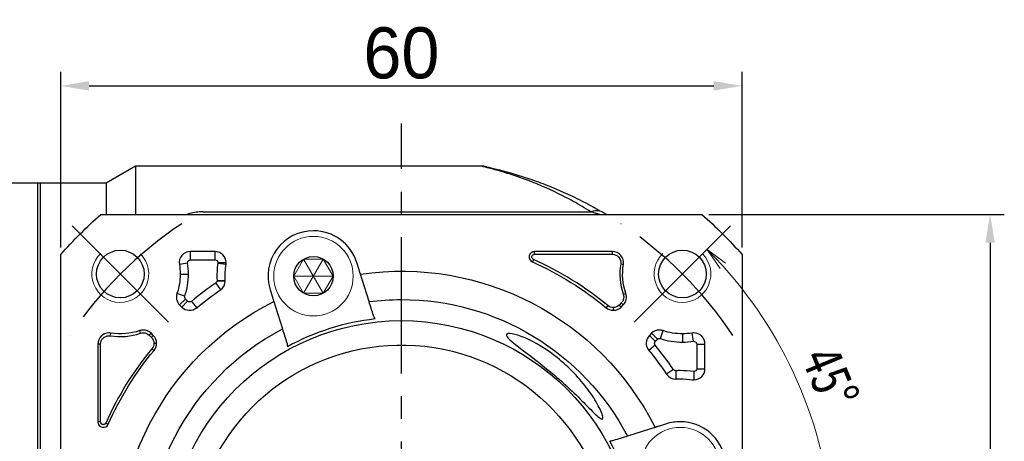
# Model space of a CAD drawing. Header units: millimetres. Extents: x 2421 to 2904, y 79 to 421.
# Tile 4 of 8: x 2468 to 2555, y 295 to 332. Entities that reach past the tile are written whole.
import ezdxf

# ---------------------------------------------------------------- set-up
doc = ezdxf.new("R2010")
doc.units = ezdxf.units.MM
doc.linetypes.add('点画线', pattern=[18, 12, -2, 2, -2])
doc.layers.add('6文字层', color=3, linetype='Continuous')
doc.layers.add('7中心线层', color=7, linetype='点画线')
for name, color, linetype, lineweight in [('尺寸线', 7, 'Continuous', 18), ('粗实线', 7, 'Continuous', 40), ('细实线', 211, 'Continuous', 18)]:
    doc.layers.add(name, color=color, linetype=linetype, lineweight=lineweight)
doc.styles.add('宋体', font='txt', dxfattribs={"width": 0.8})
doc.styles.add('工程字', font='txt')
doc.dimstyles.new('A水平标注', dxfattribs={"dimtxt": 3.5, "dimasz": 2, "dimexe": 1.5, "dimexo": 3, "dimgap": 1.1, "dimtad": 1, "dimtoh": 1, "dimdec": 1, "dimdsep": 46, "dimtxsty": '宋体', "dimblk": 'OPEN', "dimcen": 3, "dimclrd": 3, "dimclre": 3, "dimclrt": 6, "dimadec": 0, "dimazin": 0, "dimtm": 1e-09, "dimtfac": 1, "dimtdec": 1, "dimtix": 1, "dimtmove": 0, "dimatfit": 3, "dimldrblk": 'OPEN', "dimfxl": 1, "dimtfill": 1, "dimtfillclr": 256, "dimlwd": 13, "dimlwe": 13, "dimarcsym": 0})
doc.dimstyles.new('副本 ISO-25', dxfattribs={"dimtxt": 4.5, "dimasz": 2.5, "dimexe": 1.25, "dimexo": 0.625, "dimtad": 1, "dimtxsty": '工程字', "dimcen": 2.5, "dimdle": 5, "dimadec": 0, "dimazin": 0, "dimtfac": 1, "dimtmove": 0, "dimatfit": 3, "dimfxl": 1, "dimtolj": 1, "dimarcsym": 0})

# ---------------------------------------------------------------- blocks, each defined once
blk = doc.blocks.new('*D44')
at = {"layer": '6文字层', "color": 0, "lineweight": -2}
for p, q in [((2471.66, 312.388), (2471.66, 327.872)), ((2531.66, 312.388), (2531.66, 327.872)), ((2474.16, 326.622), (2529.16, 326.622))]:
    blk.add_line(p, q, dxfattribs=at)
at = {"layer": '6文字层', "color": 0}
for points in [[(2474.16, 327.038), (2474.16, 326.205), (2471.66, 326.622)], [(2529.16, 326.205), (2529.16, 327.038), (2531.66, 326.622)]]:
    blk.add_solid(points, dxfattribs=at)
at = {"layer": 'Defpoints', "color": 0}
for p in [(2531.66, 326.622), (2471.66, 311.763), (2531.66, 311.763)]:
    blk.add_point(p, dxfattribs=at)
at = {"layer": '6文字层', "color": 0, "insert": (2501.66, 329.497), "char_height": 4.5, "attachment_point": 5, "style": '工程字'}
blk.add_mtext('\\A1;60', dxfattribs=at)
blk = doc.blocks.new('*D46')
at = {"layer": 'Defpoints', "color": 0}
for p in [(2528.117, 315.306), (2528.117, 255.306), (2553.496, 255.306)]:
    blk.add_point(p, dxfattribs=at)
at = {"layer": '尺寸线', "color": 0, "lineweight": -2}
for p, q in [((2528.742, 315.306), (2554.746, 315.306)), ((2553.496, 312.806), (2553.496, 257.806)), ((2528.742, 255.306), (2554.746, 255.306))]:
    blk.add_line(p, q, dxfattribs=at)
at = {"layer": '尺寸线', "color": 0}
for points in [[(2553.912, 312.806), (2553.079, 312.806), (2553.496, 315.306)], [(2553.079, 257.806), (2553.912, 257.806), (2553.496, 255.306)]]:
    blk.add_solid(points, dxfattribs=at)
at = {"layer": '尺寸线', "color": 0, "insert": (2550.671, 285.306), "char_height": 4.5, "attachment_point": 5, "rotation": 90, "style": '工程字'}
blk.add_mtext('\\A1;60', dxfattribs=at)
blk = doc.blocks.new('_Open')
at = {"color": 0, "linetype": 'ByBlock', "lineweight": -2}
for p, q in [((-1, 0.167), (0, 0)), ((-1, -0.167), (0, 0)), ((0, 0), (-1, 0))]:
    blk.add_line(p, q, dxfattribs=at)
blk = doc.blocks.new('*D47')
at = {"color": 3, "lineweight": 13}
blk.add_line((2538.66, 285.306), (2541.23, 285.306), dxfattribs=at)
blk.add_arc((2501.66, 285.306), 38.07, 3.01036, 41.98964, dxfattribs=at)
at = {"layer": 'Defpoints', "color": 0}
for p in [(2530.651, 314.297), (2522.166, 305.812), (2454.873, 285.306), (2535.66, 285.306)]:
    blk.add_point(p, dxfattribs=at)
at = {"color": 3, "lineweight": 13, "xscale": 2, "yscale": 2, "zscale": 2}
for p, rotation in [((2528.58, 312.225), 133.4948193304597), ((2539.73, 285.306), 271.5051806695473)]:
    blk.add_blockref('_Open', p, dxfattribs=dict(at, rotation=rotation))
at = {"color": 6, "insert": (2539.411, 300.943), "char_height": 3.5, "attachment_point": 5, "rotation": 292.5, "style": '宋体', "bg_fill": 3, "box_fill_scale": 1.1, "bg_fill_color": 257, "bg_fill_transparency": 0}
blk.add_mtext('45%%d', dxfattribs=at)
at = {"layer": 'Defpoints', "color": 0}
blk.add_point((2537.345, 298.568), dxfattribs=at)

msp = doc.modelspace()

# ---------------------------------------------------------------- linework, layer by layer
for p, q in [((2484.1957, 315.5402), (2518.3488, 315.5402)), ((2483.0805, 311.306), (2483.0805, 312.0362)), ((2485.2483, 312.0362), (2483.0805, 312.0362)), ((2483.0805, 311.306), (2485.2483, 311.306)), ((2485.2483, 311.306), (2485.2483, 312.0362)), ((2513.2882, 311.3368), (2513.19, 311.117)), ((2520.2394, 312.0362), (2513.386, 312.0362)), ((2513.386, 311.7955), (2513.386, 312.0362)), ((2513.386, 311.7955), (2520.2394, 311.7955)), ((2520.2394, 311.7955), (2520.2394, 312.0362)), ((2482.8334, 311.0156), (2482.1127, 310.8986)), ((2485.4963, 311.0216), (2486.2197, 310.9222)), ((2485.4985, 311.0557), (2486.2288, 311.0557)), ((2520.9697, 310.9372), (2521.2072, 310.8986)), ((2482.1807, 310.0544), (2482.9109, 310.0544)), ((2485.4258, 309.4797), (2486.1552, 309.5127)), ((2485.3168, 309.2616), (2485.7283, 308.6584)), ((2485.426, 309.4683), (2486.1562, 309.4683)), ((2482.5876, 308.1114), (2481.8967, 308.3479)), ((2482.6474, 307.8534), (2482.1311, 307.3371)), ((2482.8362, 307.6645), (2482.6474, 307.8534)), ((2521.1955, 308.2699), (2521.4232, 308.3479)), ((2482.1311, 307.3371), (2482.3199, 307.1482)), ((2482.8362, 307.6645), (2482.3199, 307.1482)), ((2483.1728, 307.6486), (2483.6383, 307.0861)), ((2519.8351, 307.2715), (2519.6816, 307.0861)), ((2520.3067, 307.1017), (2520.3067, 306.861)), ((2521.0186, 307.5072), (2520.8298, 307.3184)), ((2520.8298, 307.3184), (2521, 307.1482)), ((2521, 307.1482), (2521.1888, 307.3371)), ((2521.0186, 307.5072), (2521.1888, 307.3371)), ((2476.0285, 304.6154), (2476.067, 304.853)), ((2478.6957, 304.8412), (2478.6178, 305.0689)), ((2479.4584, 304.6644), (2479.6286, 304.8346)), ((2479.4584, 304.6644), (2479.6473, 304.4755)), ((2479.8175, 304.6457), (2479.6286, 304.8346)), ((2479.6473, 304.4755), (2479.8175, 304.6457)), ((2523.6913, 304.8346), (2523.5025, 304.6457)), ((2524.0188, 304.1294), (2523.5025, 304.6457)), ((2524.2076, 304.3183), (2523.6913, 304.8346)), ((2524.0188, 304.1294), (2524.2076, 304.3183)), ((2524.4657, 304.3781), (2524.7021, 305.0689)), ((2526.4087, 304.7849), (2526.4087, 304.0548)), ((2527.3699, 304.1323), (2527.2529, 304.853)), ((2474.9295, 303.8852), (2474.9295, 297.0317)), ((2475.1702, 303.8852), (2474.9295, 303.8852)), ((2475.1702, 297.0317), (2475.1702, 303.8852)), ((2479.6941, 303.4808), (2479.8796, 303.3274)), ((2479.864, 303.9524), (2480.1046, 303.9524)), ((2524.0029, 303.7928), (2523.4403, 303.3274)), ((2527.6603, 303.8852), (2527.6603, 301.7173)), ((2527.6603, 303.8852), (2528.3904, 303.8852)), ((2528.3904, 301.7173), (2528.3904, 303.8852)), ((2527.6603, 301.7173), (2528.3904, 301.7173)), ((2525.6158, 301.6489), (2525.0126, 301.2374)), ((2525.8226, 301.5396), (2525.8226, 300.8094)), ((2527.41, 301.4672), (2527.41, 300.7369)), ((2475.1702, 297.0317), (2474.9295, 297.0317)), ((2475.6289, 296.9339), (2475.8487, 296.8358))]:
    msp.add_line(p, q)
msp.add_circle((2493.9168, 309.8639), 1.7321)
for centre, radius, start, end in [((2483.0805, 311.0557), 0.9805, 90, 189.218623), ((2485.2483, 311.0557), 0.9805, 0, 90), ((2513.386, 311.5557), 0.4805, 90, 245.929385), ((2501.66, 285.3057), 28.5102, 50.39475, 65.929385), ((2520.2394, 311.0557), 0.9805, 350.781377, 90), ((2476.9112, 310.0544), 5.9997, 0, 9.218623), ((2493.9168, 309.8639), 8.4997, 172.17173, 182.59118), ((2485.2483, 311.0557), 0.9805, 352.17173, 0), ((2526.4087, 310.0544), 5.5102, 170.781377, 198.896119), ((2476.9112, 310.0544), 5.9997, 341.103881, 0), ((2485.1757, 309.4683), 0.9805, 0, 2.59118), ((2501.66, 285.3057), 28.9997, 124.302587, 129.60525), ((2485.1757, 309.4683), 0.9805, 304.302587, 0), ((2482.8244, 308.0304), 0.9805, 161.103881, 225), ((2520.4955, 308.0304), 0.9805, 315, 18.896119), ((2483.0132, 307.8415), 0.9805, 225, 309.60525), ((2520.3067, 307.8415), 0.9805, 230.39475, 270), ((2520.3067, 307.8415), 0.9805, 270, 315), ((2475.91, 303.8852), 0.9805, 90, 180), ((2475.91, 303.8852), 0.9805, 80.781377, 90), ((2476.9112, 310.0544), 5.5102, 260.781377, 288.896119), ((2478.9353, 304.1413), 0.9805, 90, 108.896119), ((2478.9353, 304.1413), 0.9805, 45, 90), ((2479.1242, 303.9524), 0.9805, 0, 45), ((2524.1958, 303.9524), 0.9805, 135, 219.60525), ((2524.3846, 304.1413), 0.9805, 90, 135), ((2524.3846, 304.1413), 0.9805, 71.103881, 90), ((2526.4087, 310.0544), 5.9997, 251.103881, 270), ((2527.41, 303.8852), 0.9805, 90, 99.218623), ((2527.41, 303.8852), 0.9805, 0, 90), ((2501.66, 285.3057), 28.5102, 140.39475, 155.929385), ((2479.1242, 303.9524), 0.9805, 320.39475, 0), ((2501.66, 285.3057), 28.9997, 34.302587, 39.60525), ((2526.4087, 310.0544), 5.9997, 270, 279.218623), ((2527.41, 301.7173), 0.9805, 270, 0), ((2525.8226, 301.7899), 0.9805, 214.302587, 270), ((2526.2182, 293.0489), 8.4997, 90, 92.59118), ((2526.2182, 293.0489), 8.4997, 82.17173, 90), ((2525.8226, 301.7899), 0.9805, 270, 272.59118), ((2527.41, 301.7173), 0.9805, 262.17173, 270), ((2475.41, 297.0317), 0.4805, 180, 335.929385)]:
    msp.add_arc(centre, radius, start, end)
at = {"extrusion": (0, 0, -1)}
for centre, radius, start, end in [((-2520.2394, 311.0557), 0.7398, 90, 189.218623), ((-2476.9112, 310.0544), 5.2695, 170.781377, 180), ((-2493.9168, 309.8639), 7.7695, 357.40882, 7.82827), ((-2501.66, 285.3057), 28.2695, 114.070615, 129.60525), ((-2526.4087, 310.0544), 5.2695, 341.103881, 9.218623), ((-2476.9112, 310.0544), 5.2695, 180, 198.896119), ((-2501.66, 285.3057), 28.2695, 50.39475, 55.697413), ((-2520.4955, 308.0304), 0.7398, 161.103881, 225), ((-2520.3067, 307.8415), 0.7398, 270, 309.60525), ((-2520.3067, 307.8415), 0.7398, 225, 270), ((-2475.91, 303.8852), 0.7398, 0, 90), ((-2475.91, 303.8852), 0.7398, 90, 99.218623), ((-2476.9112, 310.0544), 5.2695, 251.103881, 279.218623), ((-2478.9353, 304.1413), 0.7398, 71.103881, 90), ((-2478.9353, 304.1413), 0.7398, 90, 135), ((-2479.1242, 303.9524), 0.7398, 135, 180), ((-2526.4087, 310.0544), 5.2695, 270, 288.896119), ((-2526.4087, 310.0544), 5.2695, 260.781377, 270), ((-2479.1242, 303.9524), 0.7398, 180, 219.60525), ((-2501.66, 285.3057), 28.2695, 24.070615, 39.60525), ((-2501.66, 285.3057), 28.2695, 140.39475, 145.697413), ((-2526.2182, 293.0489), 7.7695, 87.40882, 90), ((-2526.2182, 293.0489), 7.7695, 90, 97.82827)]:
    msp.add_arc(centre, radius, start, end, dxfattribs=at)
msp.add_ellipse((2518.3488, 313.7747), major_axis=(-1.0114, -1.7254), ratio=0.6888272, start_param=3.3165106, end_param=3.8466841)
for points, knots in [([(2518.3488, 315.5402), (2517.8294, 315.8518), (2516.7915, 316.4744), (2515.235, 317.2654), (2513.6975, 317.9522), (2512.2071, 318.5275), (2510.7978, 318.9927), (2509.7665, 319.2822), (2509.1249, 319.4446), (2508.785, 319.5259), (2508.6673, 319.5532), (2508.6628, 319.5545), (2508.6582, 319.5548)], [0, 0, 0, 0, 0.1323272, 0.264402, 0.3960277, 0.5274442, 0.659115, 0.7918025, 0.8579932, 0.9244531, 0.9912763, 1, 1, 1, 1]), ([(2484.1957, 315.5402), (2483.9851, 315.5402), (2483.7797, 315.5246), (2483.3784, 315.4654), (2483.1904, 315.4231), (2482.9475, 315.3521), (2482.8838, 315.3317), (2482.8215, 315.3101)], [0, 0, 0, 0, 0.4225202, 0.4225202, 0.8450404, 0.8450404, 1, 1, 1, 1]), ([(2518.3488, 315.5402), (2518.4522, 315.5098), (2518.6073, 315.4643), (2518.7936, 315.4076), (2518.9385, 315.3633), (2519.0277, 315.3357), (2519.062, 315.3251)], [0, 0, 0, 0, 0.366926, 0.5501014, 0.7344006, 1, 1, 1, 1]), ([(2519.0612, 315.3253), (2519.0656, 315.3239), (2519.1, 315.3133), (2519.1126, 315.3093), (2519.1242, 315.3057)], [0, 0, 0, 0, 0.078422, 1, 1, 1, 1]), ([(2485.2483, 311.306), (2485.3161, 311.2899), (2485.4509, 311.2577), (2485.4827, 311.1228), (2485.4985, 311.0557)], [0, 0, 0, 0, 0.5025738, 1, 1, 1, 1]), ([(2513.2882, 311.3368), (2513.2449, 311.3684), (2513.1586, 311.4317), (2513.1367, 311.6089), (2513.229, 311.7617), (2513.3336, 311.7842), (2513.386, 311.7955)], [0, 0, 0, 0, 0.2504474, 0.5, 0.7495526, 1, 1, 1, 1]), ([(2485.426, 309.4683), (2485.4206, 309.4272), (2485.4097, 309.3448), (2485.3478, 309.2893), (2485.3168, 309.2616)], [0, 0, 0, 0, 0.499116, 1, 1, 1, 1]), ([(2483.1728, 307.6486), (2483.1194, 307.6201), (2483.0057, 307.5594), (2482.895, 307.6281), (2482.8362, 307.6645)], [0, 0, 0, 0, 0.4696061, 1, 1, 1, 1]), ([(2515.16, 302.8582), (2514.1764, 303.6147), (2513.0668, 304.2391), (2511.3601, 304.878), (2510.8467, 304.8812), (2510.9875, 304.3883), (2511.5923, 303.9125), (2513.2234, 302.6824), (2514.2161, 301.9314), (2515.16, 301.126)], [0, 0, 0, 0, 0.25, 0.25, 0.5, 0.5, 0.75, 0.75, 1, 1, 1, 1]), ([(2524.0029, 303.7928), (2523.9732, 303.8505), (2523.9138, 303.9657), (2523.9838, 304.0749), (2524.0188, 304.1294)], [0, 0, 0, 0, 0.5, 1, 1, 1, 1]), ([(2515.16, 301.126), (2516.2226, 300.2192), (2517.211, 299.2504), (2518.4346, 298.0067), (2518.8119, 297.6168), (2519.3315, 297.2089), (2519.4486, 297.2438), (2519.3437, 297.7594), (2519.1547, 298.1797), (2518.653, 299.071), (2518.3314, 299.5589), (2517.2208, 301.017), (2516.2702, 302.0043), (2515.16, 302.8582)], [0, 0, 0, 0, 0.25, 0.25, 0.375, 0.375, 0.5, 0.5, 0.625, 0.625, 0.75, 0.75, 1, 1, 1, 1]), ([(2527.6603, 301.7173), (2527.6441, 301.6496), (2527.6119, 301.5148), (2527.4771, 301.483), (2527.41, 301.4672)], [0, 0, 0, 0, 0.5025748, 1, 1, 1, 1]), ([(2525.8226, 301.5396), (2525.7815, 301.5451), (2525.6991, 301.556), (2525.6436, 301.6179), (2525.6158, 301.6489)], [0, 0, 0, 0, 0.4991029, 1, 1, 1, 1]), ([(2475.6289, 296.9339), (2475.6024, 296.896), (2475.5507, 296.8217), (2475.3948, 296.778), (2475.2151, 296.85), (2475.1853, 296.9707), (2475.1702, 297.0317)], [0, 0, 0, 0, 0.2188245, 0.427987, 0.7104341, 1, 1, 1, 1])]:
    msp.add_open_spline(points, degree=3, knots=knots)
for points, degree in [([(2482.8334, 311.0156), (2482.8413, 311.0924), (2482.857, 311.2459), (2483.006, 311.286), (2483.0805, 311.306)], 3), ([(2485.4985, 311.0557), (2485.4985, 311.0443), (2485.4978, 311.0329), (2485.4963, 311.0216)], 3), ([(2485.4258, 309.4797), (2485.426, 309.4683)], 1), ([(2482.6474, 307.8534), (2482.6191, 307.8921), (2482.5624, 307.9696), (2482.5792, 308.0642), (2482.5876, 308.1114)], 3), ([(2524.2076, 304.3183), (2524.2464, 304.3466), (2524.3239, 304.4033), (2524.4184, 304.3865), (2524.4657, 304.3781)], 3), ([(2527.3699, 304.1323), (2527.4466, 304.1244), (2527.6001, 304.1087), (2527.6402, 303.9597), (2527.6603, 303.8852)], 3), ([(2525.8339, 301.5399), (2525.8226, 301.5396)], 1), ([(2527.41, 301.4672), (2527.3986, 301.4671), (2527.3872, 301.4679), (2527.3759, 301.4693)], 3)]:
    msp.add_open_spline(points, degree=degree)
at = {"layer": '7中心线层'}
for p, q in [((2501.66, 247.3057), (2501.66, 323.3057)), ((2481.1539, 305.8118), (2472.6686, 314.2971)), ((2522.1661, 305.8118), (2530.6513, 314.2971))]:
    msp.add_line(p, q, dxfattribs=at)
for start, end in [(123.521659, 146.478341), (33.521659, 56.478341)]:
    msp.add_arc((2501.66, 285.3057), 35, start, end, dxfattribs=at)
at = {"layer": '尺寸线', "color": 7}
for centre in [(2476.9112, 310.0544), (2526.4087, 310.0544)]:
    msp.add_arc(centre, 2.5, 133.387088, 45.024333, dxfattribs=at)
at = {"layer": '粗实线', "linetype": 'Continuous', "lineweight": 30}
for p, q in [((2478.258, 319.5557), (2475.6599, 318.0557)), ((2508.6747, 319.5557), (2478.258, 319.5557)), ((2478.258, 319.5557), (2478.258, 315.3061)), ((2469.66, 318.0557), (2460.774, 318.0557)), ((2475.6599, 318.0557), (2469.6599, 318.0557)), ((2469.8599, 318.0557), (2469.6599, 318.0557)), ((2469.66, 252.5557), (2469.66, 318.0557)), ((2469.8599, 318.0557), (2469.8599, 252.5557)), ((2475.6599, 318.0557), (2475.6599, 315.3057)), ((2475.2024, 315.3057), (2528.1175, 315.3057)), ((2475.2024, 315.3057), (2528.1175, 315.3057)), ((2471.66, 284.6484), (2471.66, 311.7632)), ((2471.66, 284.6484), (2471.66, 311.7632)), ((2531.66, 311.7632), (2531.66, 280.1402)), ((2531.66, 311.7632), (2531.66, 280.1402)), ((2497.9322, 310.4307), (2497.7317, 311.0667)), ((2498.2064, 309.5611), (2498.054, 310.0443)), ((2498.8167, 307.6253), (2498.2064, 309.5611)), ((2490.1019, 308.6611), (2490.3025, 308.025)), ((2490.4243, 307.6386), (2490.5767, 307.1554)), ((2490.5767, 307.1554), (2491.187, 305.2197)), ((2523.9929, 296.5414), (2523.5097, 296.389)), ((2525.0153, 296.8637), (2524.3793, 296.6632)), ((2523.5097, 296.389), (2521.5739, 295.7787))]:
    msp.add_line(p, q, dxfattribs=at)
at = {"layer": '粗实线', "color": 0, "lineweight": 30}
for centre in [(2476.9112, 310.0544), (2526.4087, 310.0544)]:
    msp.add_circle(centre, 2.1, dxfattribs=at)
at = {"layer": '粗实线', "linetype": 'Continuous', "lineweight": 30, "extrusion": (0, 0, -1)}
for radius, start, end in [(40, 41.409622, 48.590378), (40, 41.409622, 48.590378), (40, 131.409622, 138.590378), (40, 131.409622, 138.590378), (25, 81.706896, 153.293104), (22.5, 82.740348, 90), (22.5, 90, 152.259652), (25, 351.706896, 63.293104), (22.5, 352.740348, 62.259652), (20.6414, 270, 90), (20.6414, 90, 270), (18.5, 19.791512, 178.141433)]:
    msp.add_arc((-2501.66, 285.3057), radius, start, end, dxfattribs=at)
at = {"layer": '粗实线', "linetype": 'Continuous', "lineweight": 30}
for centre, radius, start, end in [((2493.9168, 309.8639), 4, 90, 197.5), ((2493.9168, 309.8639), 4, 17.5, 90), ((2501.66, 285.3057), 20.9162, 96.317702, 118.682298), ((2526.2182, 293.0489), 4, 90, 107.5), ((2526.2182, 293.0489), 4, 287.500017, 90), ((2501.66, 285.3057), 20.9162, 6.317702, 28.682298)]:
    msp.add_arc(centre, radius, start, end, dxfattribs=at)
for centre, major_axis, ratio, start_param, end_param in [((2508.7169, 317.5423), (0.4277, 1.9537), 0.9910457, 0.122289, 0.2173971), ((2508.7169, 317.5423), (0.4277, 1.9537), 0.9910457, 0, 0.0754095), ((2518.3488, 313.7747), (-1.0114, -1.7254), 0.6888272, 3.1415927, 3.3165103)]:
    msp.add_ellipse(centre, major_axis=major_axis, ratio=ratio, start_param=start_param, end_param=end_param, dxfattribs=at)
for points, degree in [([(2508.9974, 319.5225), (2508.8159, 319.557), (2508.8104, 319.5446)], 2), ([(2519.138, 315.595), (2518.5449, 315.9633)], 1), ([(2499.2052, 306.3934), (2499.0755, 306.8045), (2498.9461, 307.2151), (2498.8167, 307.6253)], 3), ([(2499.3583, 306.0948), (2499.2857, 306.1918), (2499.2372, 306.2916), (2499.2052, 306.3934)], 3), ([(2491.187, 305.2197), (2491.3163, 304.8094), (2491.4458, 304.3988), (2491.5754, 303.9877)], 3), ([(2491.5754, 303.9877), (2491.6075, 303.886), (2491.625, 303.7764), (2491.6212, 303.6553)], 3), ([(2521.5739, 295.7787), (2521.1637, 295.6493), (2520.7531, 295.5199), (2520.342, 295.3902)], 3), ([(2520.342, 295.3902), (2520.2402, 295.3582), (2520.1307, 295.3406), (2520.0096, 295.3445)], 3)]:
    msp.add_open_spline(points, degree=degree, dxfattribs=at)
for points, knots in [([(2509.1446, 319.4961), (2509.1086, 319.5039), (2509.0365, 319.5196), (2509.2366, 319.4762), (2509.6204, 319.3895), (2510.3311, 319.2186), (2511.2227, 318.9805), (2512.1935, 318.686), (2513.2001, 318.3561), (2514.5058, 317.8785), (2516.1049, 317.2007), (2517.4951, 316.5341), (2518.3432, 316.0705), (2518.6603, 315.8938)], [0, 0, 0, 0, 0.0663768, 0.1327871, 0.1992303, 0.2653755, 0.3980578, 0.463951, 0.5296956, 0.6610878, 0.7927036, 0.9224406, 1, 1, 1, 1]), ([(2519.6877, 315.3057), (2519.6867, 315.3063), (2519.6857, 315.3069), (2519.5861, 315.3668), (2519.4773, 315.4314), (2519.3603, 315.5001)], [0.15429395, 0.15429395, 0.15429395, 0.15429395, 0.16265421, 0.16265421, 1, 1, 1, 1]), ([(2498.0543, 310.0436), (2498.0529, 310.0479), (2498.0515, 310.0523), (2498.0429, 310.0797), (2498.0362, 310.1008), (2498.0196, 310.1536), (2498.0093, 310.1862), (2497.9865, 310.2585), (2497.9736, 310.2993), (2497.9512, 310.3704), (2497.9417, 310.4007), (2497.9322, 310.4307)], [0, 0, 0, 0, 0.2115356, 0.2115356, 0.4229944, 0.4229944, 0.6356664, 0.6356664, 0.8509644, 0.8509644, 1, 1, 1, 1]), ([(2490.3025, 308.025), (2490.3162, 307.9814), (2490.3302, 307.9371), (2490.3562, 307.8547), (2490.3686, 307.8154), (2490.39, 307.7475), (2490.3993, 307.7178), (2490.4136, 307.6725), (2490.4188, 307.656), (2490.4216, 307.6472), (2490.423, 307.6428), (2490.4244, 307.6384)], [0, 0, 0, 0, 0.2183987, 0.2183987, 0.4368728, 0.4368728, 0.6541149, 0.6541149, 0.8686839, 0.8686839, 1, 1, 1, 1]), ([(2524.3793, 296.6632), (2524.3356, 296.6494), (2524.2914, 296.6355), (2524.2089, 296.6095), (2524.1696, 296.5971), (2524.1017, 296.5757), (2524.0721, 296.5663), (2524.0268, 296.5521), (2524.0103, 296.5469), (2524.0015, 296.5441), (2523.9971, 296.5427), (2523.9927, 296.5413)], [0, 0, 0, 0, 0.2183987, 0.2183987, 0.4368728, 0.4368728, 0.6541149, 0.6541149, 0.8686839, 0.8686839, 1, 1, 1, 1])]:
    msp.add_open_spline(points, degree=3, knots=knots, dxfattribs=at)
at = {"layer": '细实线', "color": 0}
for p, q in [((2494.7828, 311.3639), (2493.0508, 308.3639)), ((2494.7828, 308.3639), (2493.0508, 311.3639)), ((2495.6488, 309.8639), (2492.1847, 309.8639))]:
    msp.add_line(p, q, dxfattribs=at)
msp.add_lwpolyline([(2492.1847, 309.8639), (2493.0508, 308.3639), (2494.7828, 308.3639), (2495.6488, 309.8639), (2494.7828, 311.3639), (2493.0508, 311.3639)], close=True, dxfattribs=at)
for centre in [(2493.9168, 309.8639), (2526.2182, 293.0489)]:
    msp.add_circle(centre, 3.5, dxfattribs=at)

# ---------------------------------------------------------------- dimensions: what is measured, and where the dimension line sits
at = {"layer": '6文字层'}
dim = msp.add_linear_dim(base=(2531.66, 326.6216), p1=(2471.66, 311.7632), p2=(2531.66, 311.7632), dimstyle='副本 ISO-25', override={"dimtxsty": '工程字'}, dxfattribs=at)
dim.commit()
dim.dimension.update_dxf_attribs({"geometry": '*D44', "text_midpoint": (2501.66, 326.6216), "dimtype": 160})
at = {"layer": '尺寸线'}
dim = msp.add_linear_dim(base=(2553.4957, 255.3057), p1=(2528.1175, 315.3057), p2=(2528.1175, 255.3057), angle=90, dimstyle='副本 ISO-25', dxfattribs=at)
dim.commit()
dim.dimension.update_dxf_attribs({"geometry": '*D46', "text_midpoint": (2550.671, 285.3057)})

# ---------------------------------------------------------------- next in the draw order: dimensions: what is measured, and where the dimension line sits
dim = msp.add_angular_dim_2l(base=(2537.3454, 298.5677), line1=((2535.66, 285.3057), (2454.8726, 285.3057)), line2=((2522.1661, 305.8118), (2530.6513, 314.2971)), dimstyle='A水平标注')
dim.commit()
dim.dimension.update_dxf_attribs({"geometry": '*D47', "text_midpoint": (2539.411, 300.9427)})

doc.saveas('drawing.dxf')
